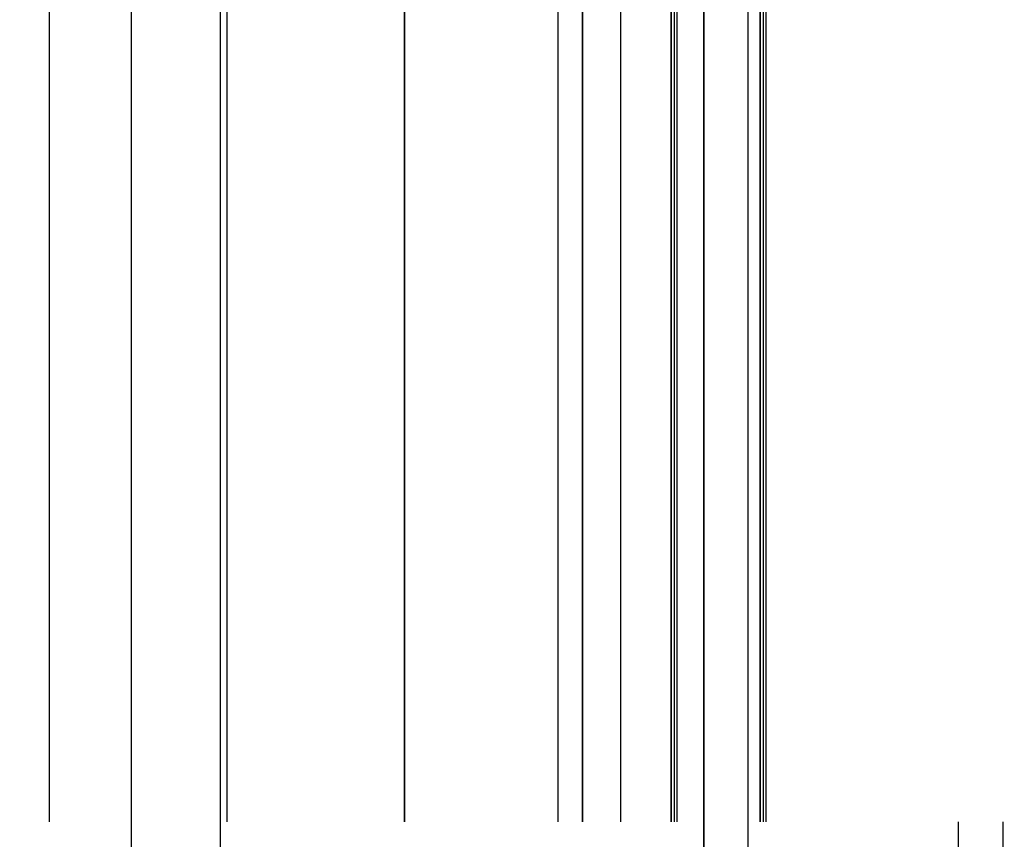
# Model space of a CAD drawing. Header units: millimetres. Extents: x -630 to 192, y -7 to 1615.
# Tile 70 of 249: x 88 to 103, y 108 to 121. Entities that reach past the tile are written whole.
import ezdxf

# ---------------------------------------------------------------- set-up
doc = ezdxf.new("R2010")
doc.units = ezdxf.units.MM
doc.header["$MEASUREMENT"] = 0
doc.layers.add('OVIDIO 160x80x72h', color=7, linetype='Continuous')

msp = doc.modelspace()

# ---------------------------------------------------------------- linework, layer by layer
at = {"layer": 'OVIDIO 160x80x72h'}
for points in [[(89.788, 94.872), (89.788, 803.771)], [(91.13, 94.872), (91.13, 803.771)], [(98.429, 157.193), (98.429, 93.944)], [(98.429, 93.944), (98.429, 157.193)], [(99.1, 93.944), (99.1, 157.193)], [(93.912, 143.444), (93.912, 108.444)], [(93.912, 108.444), (93.912, 143.444)], [(96.225, 143.444), (96.225, 108.444)], [(96.596, 143.444), (96.596, 108.444)], [(96.596, 108.444), (96.596, 143.444)], [(97.174, 143.444), (97.174, 108.444)], [(97.937, 108.444), (97.937, 143.444)], [(97.937, 143.444), (97.937, 108.444)], [(97.982, 143.444), (97.982, 108.444)], [(98.027, 108.444), (98.027, 143.444)], [(99.279, 108.444), (99.279, 143.444)], [(99.279, 143.444), (99.279, 108.444)], [(99.324, 143.444), (99.324, 108.444)], [(99.368, 143.444), (99.368, 108.444)], [(88.546, 122.655), (88.546, 108.444)], [(91.229, 122.655), (91.229, 108.444)], [(102.275, 87.207), (102.275, 108.444)], [(102.946, 108.444), (102.946, 87.207)]]:
    msp.add_lwpolyline(points, dxfattribs=at)
at = {"layer": 'OVIDIO 160x80x72h', "extrusion": (1, 0, 0)}
for points in [[(93.944, 682.102), (157.193, 682.102)], [(157.193, 682.102), (93.944, 682.102)], [(87.207, 683.578), (108.444, 683.578)]]:
    msp.add_lwpolyline(points, dxfattribs=at)
at = {"layer": 'OVIDIO 160x80x72h', "extrusion": (0.045678, -0.114881, 0.992329)}
for points in [[(151.672, 190.74), (151.672, 83.884)], [(151.672, 83.884), (151.672, 190.74)], [(152.129, 83.884), (152.129, 190.74)], [(152.129, 190.74), (152.129, 83.884)], [(137.19, 97.632), (137.19, 152.822)], [(137.419, 97.848), (137.419, 152.252)]]:
    msp.add_lwpolyline(points, dxfattribs=at)
at = {"layer": 'OVIDIO 160x80x72h', "extrusion": (1, -2.56846e-05, 8.30777e-08)}
for points in [[(110.439, 679.258), (141.438, 679.158)], [(141.438, 679.158), (110.439, 679.258)], [(141.441, 679.867), (110.441, 679.967)], [(141.443, 680.576), (110.443, 680.676)], [(110.443, 680.676), (141.443, 680.576)]]:
    msp.add_lwpolyline(points, dxfattribs=at)
at = {"layer": 'OVIDIO 160x80x72h', "extrusion": (0.894427, 0, 0.447214)}
for points in [[(108.444, 579.972), (108.447, 580.236), (108.457, 580.502), (108.473, 580.768), (108.496, 581.035), (108.525, 581.302), (108.561, 581.569), (108.603, 581.836), (108.653, 582.102), (108.708, 582.368), (108.771, 582.633), (108.84, 582.896), (108.916, 583.158), (108.998, 583.419), (109.087, 583.677), (109.183, 583.934), (109.284, 584.188), (109.392, 584.439), (109.506, 584.687), (109.626, 584.933), (109.752, 585.174), (109.884, 585.413), (110.022, 585.648), (110.164, 585.878), (110.313, 586.105), (110.466, 586.327), (110.624, 586.545), (110.787, 586.758), (110.955, 586.967), (111.126, 587.17), (111.302, 587.369), (111.482, 587.562), (111.666, 587.75), (111.854, 587.934), (112.048, 588.114), (112.246, 588.29), (112.45, 588.462), (112.658, 588.629), (112.871, 588.792), (113.089, 588.95), (113.311, 589.103), (113.538, 589.252), (113.769, 589.395), (114.003, 589.532), (114.242, 589.664), (114.484, 589.79), (114.729, 589.91), (114.977, 590.024), (115.228, 590.132), (115.482, 590.234), (115.739, 590.329), (115.997, 590.418), (116.258, 590.5), (116.52, 590.576), (116.783, 590.645), (117.048, 590.708), (117.314, 590.764), (117.58, 590.813), (117.847, 590.855), (118.114, 590.891), (118.381, 590.92), (118.648, 590.943), (118.914, 590.959), (119.18, 590.969), (119.444, 590.972)], [(119.444, 590.972), (119.2, 590.969), (118.954, 590.961), (118.706, 590.947), (118.456, 590.927), (118.204, 590.902), (117.952, 590.87), (117.698, 590.832), (117.443, 590.788), (117.187, 590.738), (116.931, 590.681), (116.674, 590.617), (116.418, 590.547), (116.161, 590.47), (115.905, 590.387), (115.65, 590.297), (115.395, 590.2), (115.142, 590.096), (114.89, 589.985), (114.64, 589.867), (114.392, 589.743), (114.146, 589.612), (113.903, 589.474), (113.662, 589.33), (113.425, 589.179), (113.191, 589.021), (112.96, 588.858), (112.734, 588.688), (112.511, 588.512), (112.293, 588.33), (112.079, 588.142), (111.87, 587.949), (111.666, 587.75), (111.467, 587.546), (111.274, 587.337), (111.086, 587.123), (110.904, 586.905), (110.728, 586.683), (110.558, 586.456), (110.395, 586.225), (110.237, 585.991), (110.086, 585.754), (109.942, 585.513), (109.804, 585.27), (109.673, 585.024), (109.549, 584.776), (109.431, 584.526), (109.32, 584.274), (109.217, 584.021), (109.119, 583.766), (109.029, 583.511), (108.946, 583.255), (108.869, 582.999), (108.799, 582.742), (108.735, 582.485), (108.678, 582.229), (108.628, 581.973), (108.584, 581.718), (108.546, 581.465), (108.514, 581.212), (108.489, 580.96), (108.469, 580.71), (108.455, 580.462), (108.447, 580.216), (108.444, 579.972)], [(108.444, 579.972), (108.447, 580.216), (108.455, 580.462), (108.469, 580.71), (108.489, 580.96), (108.514, 581.212), (108.546, 581.465), (108.584, 581.718), (108.628, 581.973), (108.678, 582.229), (108.735, 582.485), (108.799, 582.742), (108.869, 582.999), (108.946, 583.255), (109.029, 583.511), (109.119, 583.766), (109.217, 584.021), (109.32, 584.274), (109.431, 584.526), (109.549, 584.776), (109.673, 585.024), (109.804, 585.27), (109.942, 585.513), (110.086, 585.754), (110.237, 585.991), (110.395, 586.225), (110.558, 586.456), (110.728, 586.683), (110.904, 586.905), (111.086, 587.123), (111.274, 587.337), (111.467, 587.546), (111.666, 587.75), (111.87, 587.949), (112.079, 588.142), (112.293, 588.33), (112.511, 588.512), (112.734, 588.688), (112.96, 588.858), (113.191, 589.021), (113.425, 589.179), (113.662, 589.33), (113.903, 589.474), (114.146, 589.612), (114.392, 589.743), (114.64, 589.867), (114.89, 589.985), (115.142, 590.096), (115.395, 590.2), (115.65, 590.297), (115.905, 590.387), (116.161, 590.47), (116.418, 590.547), (116.674, 590.617), (116.931, 590.681), (117.187, 590.738), (117.443, 590.788), (117.698, 590.832), (117.952, 590.87), (118.204, 590.902), (118.456, 590.927), (118.706, 590.947), (118.954, 590.961), (119.2, 590.969), (119.444, 590.972)]]:
    msp.add_lwpolyline(points, dxfattribs=at)
at = {"layer": 'OVIDIO 160x80x72h', "extrusion": (0.326394, 0.003049, 0.945229)}
for points in [[(107.5, 126.494), (107.5, 126.45), (107.501, 126.405), (107.503, 126.36), (107.506, 126.314), (107.51, 126.268), (107.516, 126.222), (107.522, 126.176), (107.529, 126.13), (107.538, 126.083), (107.548, 126.036), (107.559, 125.99), (107.571, 125.943), (107.585, 125.896), (107.6, 125.849), (107.616, 125.803), (107.633, 125.756), (107.651, 125.71), (107.671, 125.664), (107.692, 125.619), (107.714, 125.573), (107.737, 125.528), (107.762, 125.484), (107.788, 125.44), (107.815, 125.396), (107.843, 125.354), (107.872, 125.311), (107.903, 125.27), (107.934, 125.229), (107.967, 125.189), (108.001, 125.15), (108.036, 125.111), (108.071, 125.074), (108.108, 125.038), (108.146, 125.002), (108.184, 124.967), (108.224, 124.934), (108.264, 124.902), (108.305, 124.87), (108.346, 124.84), (108.389, 124.811), (108.432, 124.783), (108.475, 124.757), (108.519, 124.731), (108.563, 124.707), (108.608, 124.684), (108.654, 124.662), (108.699, 124.641), (108.745, 124.622), (108.791, 124.604), (108.837, 124.587), (108.884, 124.571), (108.93, 124.557), (108.977, 124.544), (109.023, 124.532), (109.07, 124.521), (109.116, 124.511), (109.162, 124.503), (109.209, 124.495), (109.254, 124.489), (109.3, 124.484), (109.346, 124.48), (109.391, 124.477), (109.435, 124.475), (109.48, 124.474)], [(109.48, 124.474), (109.435, 124.475), (109.391, 124.477), (109.346, 124.48), (109.3, 124.484), (109.254, 124.489), (109.209, 124.495), (109.162, 124.503), (109.116, 124.511), (109.07, 124.521), (109.023, 124.532), (108.977, 124.544), (108.93, 124.557), (108.884, 124.571), (108.837, 124.587), (108.791, 124.604), (108.745, 124.622), (108.699, 124.641), (108.654, 124.662), (108.608, 124.684), (108.563, 124.707), (108.519, 124.731), (108.475, 124.757), (108.432, 124.783), (108.389, 124.811), (108.346, 124.84), (108.305, 124.87), (108.264, 124.902), (108.224, 124.934), (108.184, 124.967), (108.146, 125.002), (108.108, 125.038), (108.071, 125.074), (108.036, 125.111), (108.001, 125.15), (107.967, 125.189), (107.934, 125.229), (107.903, 125.27), (107.872, 125.311), (107.843, 125.354), (107.815, 125.396), (107.788, 125.44), (107.762, 125.484), (107.737, 125.528), (107.714, 125.573), (107.692, 125.619), (107.671, 125.664), (107.651, 125.71), (107.633, 125.756), (107.616, 125.803), (107.6, 125.849), (107.585, 125.896), (107.571, 125.943), (107.559, 125.99), (107.548, 126.036), (107.538, 126.083), (107.529, 126.13), (107.522, 126.176), (107.516, 126.222), (107.51, 126.268), (107.506, 126.314), (107.503, 126.36), (107.501, 126.405), (107.5, 126.45), (107.5, 126.494)], [(107.5, 126.494), (107.5, 126.444), (107.501, 126.394), (107.504, 126.343), (107.508, 126.293), (107.513, 126.243), (107.519, 126.193), (107.527, 126.143), (107.536, 126.094), (107.546, 126.044), (107.558, 125.995), (107.57, 125.947), (107.584, 125.899), (107.599, 125.851), (107.615, 125.803), (107.633, 125.757), (107.651, 125.71), (107.671, 125.665), (107.691, 125.62), (107.713, 125.575), (107.735, 125.532), (107.759, 125.489), (107.784, 125.447), (107.809, 125.406), (107.835, 125.365), (107.862, 125.326), (107.89, 125.287), (107.919, 125.249), (107.948, 125.212), (107.978, 125.176), (108.009, 125.141), (108.04, 125.107), (108.071, 125.074), (108.104, 125.042), (108.137, 125.01), (108.172, 124.978), (108.207, 124.948), (108.243, 124.918), (108.281, 124.888), (108.319, 124.86), (108.358, 124.832), (108.398, 124.805), (108.439, 124.779), (108.48, 124.753), (108.523, 124.729), (108.566, 124.706), (108.61, 124.683), (108.654, 124.662), (108.699, 124.641), (108.745, 124.622), (108.792, 124.604), (108.839, 124.587), (108.886, 124.571), (108.934, 124.556), (108.983, 124.542), (109.031, 124.53), (109.08, 124.519), (109.13, 124.509), (109.179, 124.5), (109.229, 124.492), (109.279, 124.486), (109.329, 124.481), (109.38, 124.478), (109.43, 124.475), (109.48, 124.474)], [(109.48, 124.474), (109.435, 124.475), (109.391, 124.477), (109.346, 124.48), (109.3, 124.484), (109.254, 124.489), (109.209, 124.495), (109.162, 124.503), (109.116, 124.511), (109.07, 124.521), (109.023, 124.532), (108.977, 124.544), (108.93, 124.557), (108.884, 124.571), (108.837, 124.587), (108.791, 124.604), (108.745, 124.622), (108.699, 124.641), (108.654, 124.662), (108.608, 124.684), (108.563, 124.707), (108.519, 124.731), (108.475, 124.757), (108.432, 124.783), (108.389, 124.811), (108.346, 124.84), (108.305, 124.87), (108.264, 124.902), (108.224, 124.934), (108.184, 124.967), (108.146, 125.002), (108.108, 125.038), (108.071, 125.074), (108.036, 125.111), (108.001, 125.15), (107.967, 125.189), (107.934, 125.229), (107.903, 125.27), (107.872, 125.311), (107.843, 125.354), (107.815, 125.396), (107.788, 125.44), (107.762, 125.484), (107.737, 125.528), (107.714, 125.573), (107.692, 125.619), (107.671, 125.664), (107.651, 125.71), (107.633, 125.756), (107.616, 125.803), (107.6, 125.849), (107.585, 125.896), (107.571, 125.943), (107.559, 125.99), (107.548, 126.036), (107.538, 126.083), (107.529, 126.13), (107.522, 126.176), (107.516, 126.222), (107.51, 126.268), (107.506, 126.314), (107.503, 126.36), (107.501, 126.405), (107.5, 126.45), (107.5, 126.494)], [(107.5, 126.494), (107.5, 126.45), (107.501, 126.405), (107.503, 126.36), (107.506, 126.314), (107.51, 126.268), (107.516, 126.222), (107.522, 126.176), (107.529, 126.13), (107.538, 126.083), (107.548, 126.036), (107.559, 125.99), (107.571, 125.943), (107.585, 125.896), (107.6, 125.849), (107.616, 125.803), (107.633, 125.756), (107.651, 125.71), (107.671, 125.664), (107.692, 125.619), (107.714, 125.573), (107.737, 125.528), (107.762, 125.484), (107.788, 125.44), (107.815, 125.396), (107.843, 125.354), (107.872, 125.311), (107.903, 125.27), (107.934, 125.229), (107.967, 125.189), (108.001, 125.15), (108.036, 125.111), (108.071, 125.074), (108.108, 125.038), (108.146, 125.002), (108.184, 124.967), (108.224, 124.934), (108.264, 124.902), (108.305, 124.87), (108.346, 124.84), (108.389, 124.811), (108.432, 124.783), (108.475, 124.757), (108.519, 124.731), (108.563, 124.707), (108.608, 124.684), (108.654, 124.662), (108.699, 124.641), (108.745, 124.622), (108.791, 124.604), (108.837, 124.587), (108.884, 124.571), (108.93, 124.557), (108.977, 124.544), (109.023, 124.532), (109.07, 124.521), (109.116, 124.511), (109.162, 124.503), (109.209, 124.495), (109.254, 124.489), (109.3, 124.484), (109.346, 124.48), (109.391, 124.477), (109.435, 124.475), (109.48, 124.474)], [(107.514, 127.982), (107.514, 128.029), (107.513, 128.077), (107.511, 128.124), (107.508, 128.172), (107.504, 128.221), (107.499, 128.269), (107.492, 128.318), (107.485, 128.368), (107.476, 128.417), (107.466, 128.466), (107.455, 128.516), (107.443, 128.565), (107.43, 128.615), (107.415, 128.664), (107.399, 128.713), (107.382, 128.762), (107.363, 128.811), (107.344, 128.86), (107.323, 128.908), (107.301, 128.956), (107.277, 129.004), (107.253, 129.051), (107.227, 129.097), (107.2, 129.143), (107.172, 129.188), (107.142, 129.233), (107.112, 129.277), (107.08, 129.32), (107.048, 129.362), (107.014, 129.404), (106.979, 129.444), (106.944, 129.484), (106.907, 129.523), (106.869, 129.56), (106.831, 129.597), (106.791, 129.632), (106.751, 129.666), (106.71, 129.699), (106.669, 129.731), (106.626, 129.762), (106.584, 129.791), (106.54, 129.82), (106.496, 129.847), (106.452, 129.872), (106.407, 129.897), (106.362, 129.92), (106.316, 129.941), (106.27, 129.962), (106.224, 129.981), (106.178, 129.999), (106.131, 130.015), (106.085, 130.031), (106.038, 130.045), (105.992, 130.057), (105.945, 130.069), (105.899, 130.079), (105.853, 130.088), (105.807, 130.096), (105.761, 130.102), (105.715, 130.107), (105.67, 130.112), (105.625, 130.115), (105.58, 130.117), (105.536, 130.118)], [(105.536, 130.118), (105.58, 130.117), (105.625, 130.115), (105.67, 130.112), (105.715, 130.107), (105.761, 130.102), (105.807, 130.096), (105.853, 130.088), (105.899, 130.079), (105.945, 130.069), (105.992, 130.057), (106.038, 130.045), (106.085, 130.031), (106.131, 130.015), (106.178, 129.999), (106.224, 129.981), (106.27, 129.962), (106.316, 129.941), (106.362, 129.92), (106.407, 129.897), (106.452, 129.872), (106.496, 129.847), (106.54, 129.82), (106.584, 129.791), (106.626, 129.762), (106.669, 129.731), (106.71, 129.699), (106.751, 129.666), (106.791, 129.632), (106.831, 129.597), (106.869, 129.56), (106.907, 129.523), (106.944, 129.484), (106.979, 129.444), (107.014, 129.404), (107.048, 129.362), (107.08, 129.32), (107.112, 129.277), (107.142, 129.233), (107.172, 129.188), (107.2, 129.143), (107.227, 129.097), (107.253, 129.051), (107.277, 129.004), (107.301, 128.956), (107.323, 128.908), (107.344, 128.86), (107.363, 128.811), (107.382, 128.762), (107.399, 128.713), (107.415, 128.664), (107.43, 128.615), (107.443, 128.565), (107.455, 128.516), (107.466, 128.466), (107.476, 128.417), (107.485, 128.368), (107.492, 128.318), (107.499, 128.269), (107.504, 128.221), (107.508, 128.172), (107.511, 128.124), (107.513, 128.077), (107.514, 128.029), (107.514, 127.982)], [(105.53, 129.6), (105.575, 129.599), (105.62, 129.597), (105.665, 129.594), (105.71, 129.59), (105.756, 129.584), (105.802, 129.578), (105.848, 129.57), (105.894, 129.561), (105.94, 129.551), (105.987, 129.539), (106.033, 129.527), (106.08, 129.513), (106.126, 129.498), (106.173, 129.481), (106.219, 129.463), (106.265, 129.444), (106.311, 129.424), (106.356, 129.402), (106.402, 129.379), (106.447, 129.354), (106.491, 129.329), (106.535, 129.302), (106.578, 129.274), (106.621, 129.244), (106.664, 129.213), (106.705, 129.182), (106.746, 129.148), (106.786, 129.114), (106.826, 129.079), (106.864, 129.042), (106.902, 129.005), (106.938, 128.966), (106.974, 128.927), (107.009, 128.886), (107.043, 128.845), (107.075, 128.802), (107.107, 128.759), (107.137, 128.715), (107.167, 128.671), (107.195, 128.625), (107.222, 128.579), (107.248, 128.533), (107.272, 128.486), (107.296, 128.438), (107.318, 128.39), (107.339, 128.342), (107.358, 128.293), (107.377, 128.244), (107.394, 128.195), (107.41, 128.146), (107.424, 128.097), (107.438, 128.047), (107.45, 127.998), (107.461, 127.948), (107.471, 127.899), (107.48, 127.85), (107.487, 127.8), (107.494, 127.752), (107.499, 127.703), (107.503, 127.654), (107.506, 127.606), (107.508, 127.559), (107.509, 127.511), (107.509, 127.464)], [(107.509, 127.464), (107.509, 127.511), (107.508, 127.559), (107.506, 127.606), (107.503, 127.654), (107.499, 127.703), (107.494, 127.752), (107.487, 127.8), (107.48, 127.85), (107.471, 127.899), (107.461, 127.948), (107.45, 127.998), (107.438, 128.047), (107.424, 128.097), (107.41, 128.146), (107.394, 128.195), (107.377, 128.244), (107.358, 128.293), (107.339, 128.342), (107.318, 128.39), (107.296, 128.438), (107.272, 128.486), (107.248, 128.533), (107.222, 128.579), (107.195, 128.625), (107.167, 128.671), (107.137, 128.715), (107.107, 128.759), (107.075, 128.802), (107.043, 128.845), (107.009, 128.886), (106.974, 128.927), (106.938, 128.966), (106.902, 129.005), (106.864, 129.042), (106.826, 129.079), (106.786, 129.114), (106.746, 129.148), (106.705, 129.182), (106.664, 129.213), (106.621, 129.244), (106.578, 129.274), (106.535, 129.302), (106.491, 129.329), (106.447, 129.354), (106.402, 129.379), (106.356, 129.402), (106.311, 129.424), (106.265, 129.444), (106.219, 129.463), (106.173, 129.481), (106.126, 129.498), (106.08, 129.513), (106.033, 129.527), (105.987, 129.539), (105.94, 129.551), (105.894, 129.561), (105.848, 129.57), (105.802, 129.578), (105.756, 129.584), (105.71, 129.59), (105.665, 129.594), (105.62, 129.597), (105.575, 129.599), (105.53, 129.6)]]:
    msp.add_lwpolyline(points, dxfattribs=at)
at = {"layer": 'OVIDIO 160x80x72h', "extrusion": (-0.000995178, 0.999995, -0.002882)}
for points in [[(-101.959, 679.573), (-102.448, 680.991)], [(-102.448, 680.991), (-101.959, 679.573)], [(-101.893, 681.183), (-101.403, 679.765)], [(-99.363, 680.47), (-99.852, 681.888)], [(-100.066, 680.227), (-100.556, 681.645)], [(-100.556, 681.645), (-100.066, 680.227)]]:
    msp.add_lwpolyline(points, dxfattribs=at)
at = {"layer": 'OVIDIO 160x80x72h', "extrusion": (0, 1, 0)}
for points in [[(-93.912, 680.85), (-88.099, 692.478)], [(-90.782, 693.819), (-88.099, 692.478)], [(-88.099, 692.478), (-93.912, 680.85)], [(-88.099, 692.478), (-90.782, 693.819)], [(-89.44, 693.148), (-95.254, 681.521)], [(-96.596, 682.192), (-90.782, 693.819)], [(-90.782, 693.819), (-96.596, 682.192)], [(-91.006, 686.664), (-93.689, 688.005)], [(-93.912, 680.85), (-96.596, 682.192)], [(-99.279, 679.061), (-99.199, 679.022), (-99.118, 678.985), (-99.035, 678.949), (-98.95, 678.915), (-98.864, 678.882), (-98.777, 678.852), (-98.688, 678.823), (-98.598, 678.795), (-98.507, 678.77), (-98.414, 678.747), (-98.32, 678.726), (-98.226, 678.707), (-98.13, 678.69), (-98.033, 678.676), (-97.935, 678.664), (-97.836, 678.654), (-97.737, 678.647), (-97.637, 678.642), (-97.537, 678.639), (-97.436, 678.639), (-97.335, 678.642), (-97.233, 678.647), (-97.131, 678.655), (-97.03, 678.665), (-96.928, 678.679), (-96.826, 678.694), (-96.725, 678.713), (-96.624, 678.734), (-96.523, 678.757), (-96.423, 678.784), (-96.324, 678.813), (-96.225, 678.844), (-96.127, 678.878), (-96.031, 678.915), (-95.935, 678.954), (-95.84, 678.995), (-95.747, 679.039), (-95.655, 679.085), (-95.564, 679.133), (-95.475, 679.184), (-95.387, 679.237), (-95.301, 679.291), (-95.216, 679.348), (-95.134, 679.407), (-95.053, 679.467), (-94.974, 679.529), (-94.897, 679.593), (-94.822, 679.659), (-94.749, 679.726), (-94.678, 679.794), (-94.609, 679.864), (-94.543, 679.935), (-94.478, 680.007), (-94.416, 680.08), (-94.356, 680.154), (-94.298, 680.229), (-94.242, 680.305), (-94.188, 680.381), (-94.137, 680.458), (-94.088, 680.536), (-94.041, 680.614), (-93.996, 680.692), (-93.953, 680.771), (-93.912, 680.85)], [(-96.596, 682.192), (-93.912, 680.85)], [(-93.912, 680.85), (-93.953, 680.771), (-93.996, 680.692), (-94.041, 680.614), (-94.088, 680.536), (-94.137, 680.458), (-94.188, 680.381), (-94.242, 680.305), (-94.298, 680.229), (-94.356, 680.154), (-94.416, 680.08), (-94.478, 680.007), (-94.543, 679.935), (-94.609, 679.864), (-94.678, 679.794), (-94.749, 679.726), (-94.822, 679.659), (-94.897, 679.593), (-94.974, 679.529), (-95.053, 679.467), (-95.134, 679.407), (-95.216, 679.348), (-95.301, 679.291), (-95.387, 679.237), (-95.475, 679.184), (-95.564, 679.133), (-95.655, 679.085), (-95.747, 679.039), (-95.84, 678.995), (-95.935, 678.954), (-96.031, 678.915), (-96.127, 678.878), (-96.225, 678.844), (-96.324, 678.813), (-96.423, 678.784), (-96.523, 678.757), (-96.624, 678.734), (-96.725, 678.713), (-96.826, 678.694), (-96.928, 678.679), (-97.03, 678.665), (-97.131, 678.655), (-97.233, 678.647), (-97.335, 678.642), (-97.436, 678.639), (-97.537, 678.639), (-97.637, 678.642), (-97.737, 678.647), (-97.836, 678.654), (-97.935, 678.664), (-98.033, 678.676), (-98.13, 678.69), (-98.226, 678.707), (-98.32, 678.726), (-98.414, 678.747), (-98.507, 678.77), (-98.598, 678.795), (-98.688, 678.823), (-98.777, 678.852), (-98.864, 678.882), (-98.95, 678.915), (-99.035, 678.949), (-99.118, 678.985), (-99.199, 679.022), (-99.279, 679.061)], [(-95.286, 679.301), (-98.385, 680.85)], [(-95.701, 681.744), (-97.251, 678.646)], [(-96.596, 682.192), (-96.606, 682.172), (-96.617, 682.152), (-96.628, 682.133), (-96.64, 682.113), (-96.652, 682.094), (-96.665, 682.074), (-96.678, 682.055), (-96.692, 682.036), (-96.707, 682.018), (-96.722, 681.999), (-96.737, 681.981), (-96.753, 681.963), (-96.77, 681.945), (-96.787, 681.928), (-96.805, 681.911), (-96.823, 681.894), (-96.842, 681.877), (-96.861, 681.861), (-96.881, 681.846), (-96.901, 681.831), (-96.922, 681.816), (-96.943, 681.802), (-96.964, 681.788), (-96.986, 681.775), (-97.009, 681.762), (-97.031, 681.75), (-97.054, 681.739), (-97.078, 681.728), (-97.101, 681.718), (-97.125, 681.708), (-97.149, 681.699), (-97.174, 681.69), (-97.199, 681.682), (-97.223, 681.675), (-97.248, 681.669), (-97.274, 681.663), (-97.299, 681.657), (-97.324, 681.653), (-97.35, 681.649), (-97.375, 681.646), (-97.4, 681.643), (-97.426, 681.641), (-97.451, 681.64), (-97.477, 681.639), (-97.502, 681.639), (-97.527, 681.64), (-97.552, 681.641), (-97.577, 681.643), (-97.601, 681.645), (-97.626, 681.648), (-97.65, 681.652), (-97.674, 681.656), (-97.698, 681.661), (-97.721, 681.666), (-97.744, 681.672), (-97.767, 681.678), (-97.79, 681.685), (-97.812, 681.692), (-97.834, 681.7), (-97.855, 681.708), (-97.876, 681.716), (-97.897, 681.725), (-97.917, 681.735), (-97.937, 681.744)], [(-97.937, 681.744), (-97.917, 681.735), (-97.897, 681.725), (-97.876, 681.716), (-97.855, 681.708), (-97.834, 681.7), (-97.812, 681.692), (-97.79, 681.685), (-97.767, 681.678), (-97.744, 681.672), (-97.721, 681.666), (-97.698, 681.661), (-97.674, 681.656), (-97.65, 681.652), (-97.626, 681.648), (-97.601, 681.645), (-97.577, 681.643), (-97.552, 681.641), (-97.527, 681.64), (-97.502, 681.639), (-97.477, 681.639), (-97.451, 681.64), (-97.426, 681.641), (-97.4, 681.643), (-97.375, 681.646), (-97.35, 681.649), (-97.324, 681.653), (-97.299, 681.657), (-97.274, 681.663), (-97.248, 681.669), (-97.223, 681.675), (-97.199, 681.682), (-97.174, 681.69), (-97.149, 681.699), (-97.125, 681.708), (-97.101, 681.718), (-97.078, 681.728), (-97.054, 681.739), (-97.031, 681.75), (-97.009, 681.762), (-96.986, 681.775), (-96.964, 681.788), (-96.943, 681.802), (-96.922, 681.816), (-96.901, 681.831), (-96.881, 681.846), (-96.861, 681.861), (-96.842, 681.877), (-96.823, 681.894), (-96.805, 681.911), (-96.787, 681.928), (-96.77, 681.945), (-96.753, 681.963), (-96.737, 681.981), (-96.722, 681.999), (-96.707, 682.018), (-96.692, 682.036), (-96.678, 682.055), (-96.665, 682.074), (-96.652, 682.094), (-96.64, 682.113), (-96.628, 682.133), (-96.617, 682.152), (-96.606, 682.172), (-96.596, 682.192)], [(-98.027, 681.789), (-97.937, 681.744)], [(-97.937, 681.744), (-99.279, 679.061)], [(-97.937, 681.744), (-98.027, 681.789)], [(-99.279, 679.061), (-97.937, 681.744)], [(-101.605, 683.578), (-98.027, 681.789)], [(-98.608, 680.403), (-102.275, 682.236)], [(-99.279, 679.061), (-99.368, 679.106)], [(-99.368, 679.106), (-99.279, 679.061)], [(-99.368, 679.106), (-102.946, 680.895)], [(-101.113, 679.978), (-99.771, 682.661)], [(-101.605, 683.578), (-102.946, 680.895)], [(-102.946, 680.895), (-101.605, 683.578)]]:
    msp.add_lwpolyline(points, dxfattribs=at)
at = {"layer": 'OVIDIO 160x80x72h', "extrusion": (1.55701e-05, 0.003235, 0.999995)}
msp.add_lwpolyline([(97.03, 104.238), (97.031, 104.289), (97.033, 104.339), (97.036, 104.389), (97.04, 104.439), (97.046, 104.489), (97.053, 104.539), (97.061, 104.589), (97.071, 104.638), (97.081, 104.687), (97.093, 104.736), (97.106, 104.785), (97.121, 104.833), (97.136, 104.881), (97.153, 104.928), (97.171, 104.974), (97.19, 105.021), (97.21, 105.066), (97.231, 105.111), (97.253, 105.155), (97.276, 105.198), (97.3, 105.241), (97.324, 105.283), (97.35, 105.324), (97.377, 105.364), (97.404, 105.403), (97.433, 105.442), (97.462, 105.479), (97.491, 105.516), (97.522, 105.551), (97.553, 105.586), (97.584, 105.62), (97.616, 105.653), (97.649, 105.685), (97.683, 105.716), (97.717, 105.747), (97.753, 105.777), (97.79, 105.807), (97.827, 105.836), (97.866, 105.864), (97.905, 105.892), (97.945, 105.918), (97.986, 105.944), (98.028, 105.969), (98.071, 105.993), (98.114, 106.016), (98.158, 106.038), (98.203, 106.059), (98.248, 106.079), (98.294, 106.098), (98.341, 106.116), (98.388, 106.132), (98.436, 106.148), (98.484, 106.162), (98.532, 106.175), (98.581, 106.187), (98.631, 106.198), (98.68, 106.207), (98.73, 106.216), (98.78, 106.223), (98.83, 106.228), (98.88, 106.233), (98.93, 106.236), (98.98, 106.238), (99.03, 106.238)], dxfattribs=at)
at = {"layer": 'OVIDIO 160x80x72h', "extrusion": (0.001021, 0.999999, -0.000352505)}
for points in [[(-100.337, 681.374), (-98.93, 681.859)], [(-98.93, 681.859), (-100.337, 681.374)], [(-100.092, 680.665), (-98.93, 681.066)], [(-98.93, 680.272), (-99.847, 679.956)], [(-99.847, 679.956), (-98.93, 680.272)]]:
    msp.add_lwpolyline(points, dxfattribs=at)
at = {"layer": 'OVIDIO 160x80x72h', "extrusion": (1, -5.03615e-08, -1.55699e-05)}
for points in [[(108.439, 680.236), (108.444, 681.823)], [(108.444, 681.823), (108.439, 680.236)]]:
    msp.add_lwpolyline(points, dxfattribs=at)

doc.saveas('drawing.dxf')
